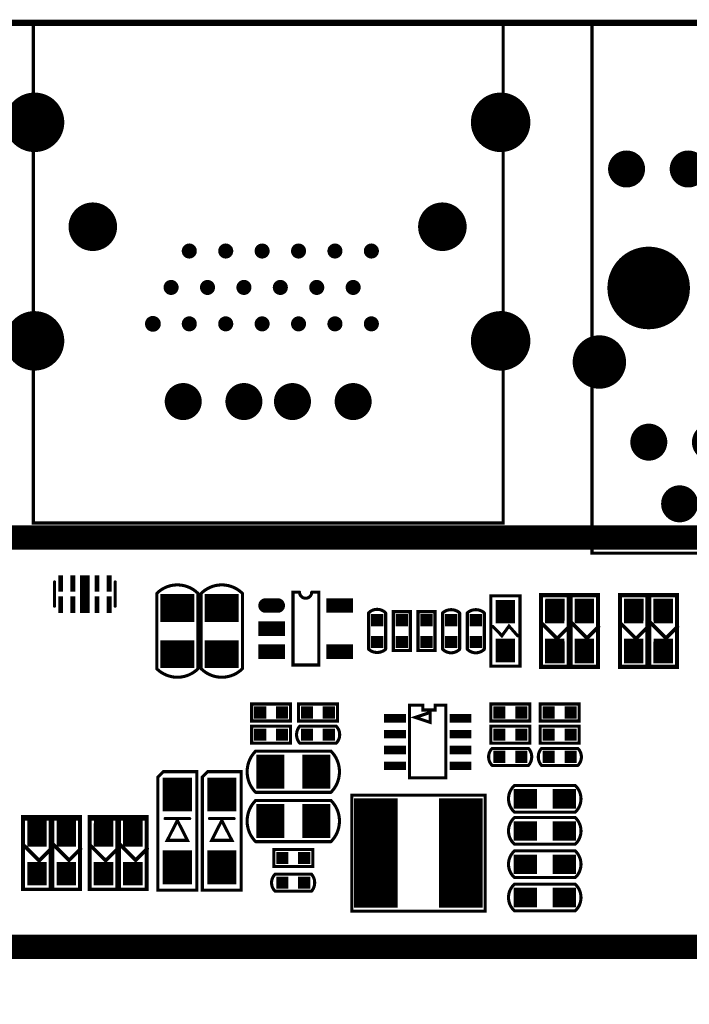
# Model space of a CAD drawing. Extents: x -1 to 179, y 0 to 119.
# Tile 21 of 23: x 117 to 145, y 77 to 118. Entities that reach past the tile are written whole.
import ezdxf

# ---------------------------------------------------------------- set-up
doc = ezdxf.new("R2010")
doc.units = 0
for name, color, linetype in [('2D_LINE_126', 183, 'CONTINUOUS'), ('BOARD_OUTLINE_00', 254, 'CONTINUOUS'), ('DRIL_NPLTE_THRU_01', 3, 'CONTINUOUS'), ('DRIL_NPLTE_THRU_02', 23, 'CONTINUOUS'), ('DRIL_NPLTE_THRU_03', 6, 'CONTINUOUS'), ('DRIL_NPLTE_THRU_04', 176, 'CONTINUOUS'), ('DRIL_PLTE_THRU_01', 3, 'CONTINUOUS'), ('DRIL_PLTE_THRU_02', 23, 'CONTINUOUS'), ('DRIL_PLTE_THRU_03', 6, 'CONTINUOUS'), ('DRIL_PLTE_THRU_04', 176, 'CONTINUOUS'), ('DRIL_SYMBOL', 254, 'CONTINUOUS'), ('PADS_BOT', 5, 'CONTINUOUS'), ('PADS_INNER', 96, 'CONTINUOUS'), ('PADS_TOP', 96, 'CONTINUOUS'), ('PART_TOP_2DLINE_00', 2, 'CONTINUOUS'), ('PART_TOP_2DLINE_01', 2, 'CONTINUOUS')]:
    doc.layers.add(name, color=color, linetype=linetype)

# ---------------------------------------------------------------- blocks, each defined once
blk = doc.blocks.new('BOARD_56')
at = {"layer": 'BOARD_OUTLINE_00', "const_width": 0.254}
blk.add_lwpolyline([(4, 0, -0.414213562), (7, -3), (7, -114.448986, -0.414213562), (4.008986, -117.44), (-168.0139, -117.44, -0.414213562), (-171, -114.4539), (-171, -3, -0.414213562), (-168, 0), (-121.8, 0), (-121.8, -2.149), (-117, -2.149), (-117, -0.000234), (-14.327606, -0.000234), (-14.327606, 0)], format="xyb", close=True, dxfattribs=at)
blk = doc.blocks.new('DRAWING_54')
at = {"layer": '2D_LINE_126', "const_width": 1}
blk.add_lwpolyline([(1.9558, 46.5328), (1.9558, 63.38951), (-140.8176, 63.3896), (-140.8176, 46.5328)], close=True, dxfattribs=at)
blk = doc.blocks.new('SMOOTH_0$127')
at = {"const_width": 0.0635}
blk.add_lwpolyline([(-0.03175, 0, 1), (0.03175, 0, 1)], format="xyb", close=True, dxfattribs=at)
blk = doc.blocks.new('PART_BODY_TOP_47')
at = {"layer": 'PART_TOP_2DLINE_01', "const_width": 0.127}
blk.add_lwpolyline([(-1.45, -0.55), (-1.45, 0.55), (1.45, 0.55), (1.45, -0.55)], close=True, dxfattribs=at)
at = {"layer": 'PART_TOP_2DLINE_01'}
for p in [(-1.45, 0.55), (1.45, 0.55), (-1.45, -0.55), (1.45, -0.55)]:
    blk.add_blockref('SMOOTH_0$127', p, dxfattribs=at)
blk = doc.blocks.new('DRIL_HOLE_0')
blk.add_lwpolyline([(0, 0, 1), (0, 0, 1)], format="xyb", close=True)
blk = doc.blocks.new('PAD_5')
blk.add_lwpolyline([(0, 0, 1), (0, 0, 1)], format="xyb", close=True)
blk = doc.blocks.new('PAD_7')
at = {"const_width": 0.8}
blk.add_lwpolyline([(-0.4825, 0), (0.4825, 0)], dxfattribs=at)
blk = doc.blocks.new('STK_TOP_149')
at = {"layer": 'DRIL_PLTE_THRU_01'}
blk.add_blockref('DRIL_HOLE_0', (0, 0), dxfattribs=at)
at = {"layer": 'DRIL_PLTE_THRU_02'}
blk.add_blockref('DRIL_HOLE_0', (0, 0), dxfattribs=at)
at = {"layer": 'DRIL_PLTE_THRU_03'}
blk.add_blockref('DRIL_HOLE_0', (0, 0), dxfattribs=at)
at = {"layer": 'DRIL_PLTE_THRU_04'}
blk.add_blockref('DRIL_HOLE_0', (0, 0), dxfattribs=at)
at = {"layer": 'PADS_BOT'}
blk.add_blockref('PAD_5', (0, 0), dxfattribs=at)
at = {"layer": 'PADS_INNER'}
blk.add_blockref('PAD_5', (0, 0), dxfattribs=at)
at = {"layer": 'PADS_TOP'}
blk.add_blockref('PAD_7', (0, 0), dxfattribs=at)
blk = doc.blocks.new('SYM_TOP_50')
for name, p in [('PART_BODY_TOP_47', (0, 0)), ('STK_TOP_149', (-0.8, 0)), ('STK_TOP_149', (0.8, 0))]:
    blk.add_blockref(name, p)
blk = doc.blocks.new('PART_TOP_78')
blk.add_blockref('SYM_TOP_50', (0, 0))
blk = doc.blocks.new('PART_BODY_TOP_33')
at = {"layer": 'PART_TOP_2DLINE_01', "const_width": 0.127}
blk.add_lwpolyline([(-1.5, -0.25, 1), (-1.5, 0.25), (-1.5, 0.547), (1.5, 0.547), (1.5, -0.521), (-1.5, -0.521)], format="xyb", close=True, dxfattribs=at)
at = {"layer": 'PART_TOP_2DLINE_01'}
for p in [(-1.5, 0.547), (1.5, 0.547), (-1.5, 0.25), (-1.5, -0.25), (-1.5, -0.521), (1.5, -0.521)]:
    blk.add_blockref('SMOOTH_0$127', p, dxfattribs=at)
blk = doc.blocks.new('PAD_22')
at = {"const_width": 0.3}
blk.add_lwpolyline([(-0.25, -0.15), (0.25, -0.15, 1), (0.25, 0.15), (-0.25, 0.15, 1)], format="xyb", close=True, dxfattribs=at)
blk = doc.blocks.new('STK_TOP_96')
at = {"layer": 'DRIL_PLTE_THRU_01'}
blk.add_blockref('DRIL_HOLE_0', (0, 0), dxfattribs=at)
at = {"layer": 'DRIL_PLTE_THRU_02'}
blk.add_blockref('DRIL_HOLE_0', (0, 0), dxfattribs=at)
at = {"layer": 'DRIL_PLTE_THRU_03'}
blk.add_blockref('DRIL_HOLE_0', (0, 0), dxfattribs=at)
at = {"layer": 'DRIL_PLTE_THRU_04'}
blk.add_blockref('DRIL_HOLE_0', (0, 0), dxfattribs=at)
at = {"layer": 'PADS_BOT'}
blk.add_blockref('PAD_5', (0, 0), dxfattribs=at)
at = {"layer": 'PADS_INNER'}
blk.add_blockref('PAD_5', (0, 0), dxfattribs=at)
at = {"layer": 'PADS_TOP', "rotation": 90}
blk.add_blockref('PAD_22', (0, 0), dxfattribs=at)
blk = doc.blocks.new('PAD_23')
at = {"const_width": 0.6}
blk.add_lwpolyline([(-0.55, 0), (0.55, 0)], dxfattribs=at)
blk = doc.blocks.new('STK_TOP_95')
at = {"layer": 'DRIL_PLTE_THRU_01'}
blk.add_blockref('DRIL_HOLE_0', (0, 0), dxfattribs=at)
at = {"layer": 'DRIL_PLTE_THRU_02'}
blk.add_blockref('DRIL_HOLE_0', (0, 0), dxfattribs=at)
at = {"layer": 'DRIL_PLTE_THRU_03'}
blk.add_blockref('DRIL_HOLE_0', (0, 0), dxfattribs=at)
at = {"layer": 'DRIL_PLTE_THRU_04'}
blk.add_blockref('DRIL_HOLE_0', (0, 0), dxfattribs=at)
at = {"layer": 'PADS_BOT'}
blk.add_blockref('PAD_5', (0, 0), dxfattribs=at)
at = {"layer": 'PADS_INNER'}
blk.add_blockref('PAD_5', (0, 0), dxfattribs=at)
at = {"layer": 'PADS_TOP', "rotation": 90}
blk.add_blockref('PAD_23', (0, 0), dxfattribs=at)
blk = doc.blocks.new('SYM_TOP_36')
for name, p in [('STK_TOP_95', (-0.95, 1.39999)), ('STK_TOP_95', (0.95, 1.39999)), ('PART_BODY_TOP_33', (0, 0)), ('STK_TOP_95', (-0.000002, -1.4)), ('STK_TOP_95', (0.95, -1.4)), ('STK_TOP_96', (-0.95, -1.4))]:
    blk.add_blockref(name, p)
blk = doc.blocks.new('PART_TOP_102')
blk.add_blockref('SYM_TOP_36', (0, 0))
blk = doc.blocks.new('PART_BODY_TOP_2')
at = {"layer": 'PART_TOP_2DLINE_01', "const_width": 0.127}
blk.add_lwpolyline([(1.55, -0.85, 0.414214), (1.55, 0.85), (-1.55, 0.85, 0.414214), (-1.55, -0.85)], format="xyb", close=True, dxfattribs=at)
at = {"layer": 'PART_TOP_2DLINE_01'}
for p in [(-1.55, 0.85), (1.55, 0.85), (-1.55, -0.85), (1.55, -0.85)]:
    blk.add_blockref('SMOOTH_0$127', p, dxfattribs=at)
blk = doc.blocks.new('PAD_24')
at = {"const_width": 1.15}
blk.add_lwpolyline([(-0.7, 0), (0.7, 0)], dxfattribs=at)
blk = doc.blocks.new('STK_TOP_9')
at = {"layer": 'DRIL_PLTE_THRU_01'}
blk.add_blockref('DRIL_HOLE_0', (0, 0), dxfattribs=at)
at = {"layer": 'DRIL_PLTE_THRU_02'}
blk.add_blockref('DRIL_HOLE_0', (0, 0), dxfattribs=at)
at = {"layer": 'DRIL_PLTE_THRU_03'}
blk.add_blockref('DRIL_HOLE_0', (0, 0), dxfattribs=at)
at = {"layer": 'DRIL_PLTE_THRU_04'}
blk.add_blockref('DRIL_HOLE_0', (0, 0), dxfattribs=at)
at = {"layer": 'PADS_BOT'}
blk.add_blockref('PAD_5', (0, 0), dxfattribs=at)
at = {"layer": 'PADS_INNER'}
blk.add_blockref('PAD_5', (0, 0), dxfattribs=at)
at = {"layer": 'PADS_TOP', "rotation": 90}
blk.add_blockref('PAD_24', (0, 0), dxfattribs=at)
blk = doc.blocks.new('SYM_TOP_5')
for name, p in [('STK_TOP_9', (-0.95, 0)), ('STK_TOP_9', (0.95, 0)), ('PART_BODY_TOP_2', (0, 0))]:
    blk.add_blockref(name, p)
blk = doc.blocks.new('PART_TOP_103')
blk.add_blockref('SYM_TOP_5', (0, 0))
blk = doc.blocks.new('PART_BODY_TOP_4')
at = {"layer": 'PART_TOP_2DLINE_00', "const_width": 0.127}
for points in [[(-2.4384, 0.8001), (2.2225, 0.8001), (2.4384, 0.5842), (2.4384, -0.8001), (-2.4384, -0.8001)], [(0.43, 0), (-0.39, 0.41688), (-0.39, -0.41688)]]:
    blk.add_lwpolyline(points, close=True, dxfattribs=at)
blk.add_lwpolyline([(0.508, 0.508), (0.508, -0.508)], dxfattribs=at)
at = {"layer": 'PART_TOP_2DLINE_00'}
for p in [(-2.4384, 0.8001), (2.2225, 0.8001), (-0.39, 0.41688), (0.508, 0.508), (2.4384, 0.5842), (0.43, 0), (-0.39, -0.41688), (-2.4384, -0.8001), (0.508, -0.508), (2.4384, -0.8001)]:
    blk.add_blockref('SMOOTH_0$127', p, dxfattribs=at)
blk = doc.blocks.new('PAD_25')
at = {"const_width": 1.2}
blk.add_lwpolyline([(-0.6985, 0), (0.6985, 0)], dxfattribs=at)
blk = doc.blocks.new('STK_TOP_13')
at = {"layer": 'DRIL_NPLTE_THRU_01'}
blk.add_blockref('DRIL_HOLE_0', (0, 0), dxfattribs=at)
at = {"layer": 'DRIL_NPLTE_THRU_02'}
blk.add_blockref('DRIL_HOLE_0', (0, 0), dxfattribs=at)
at = {"layer": 'DRIL_NPLTE_THRU_03'}
blk.add_blockref('DRIL_HOLE_0', (0, 0), dxfattribs=at)
at = {"layer": 'DRIL_NPLTE_THRU_04'}
blk.add_blockref('DRIL_HOLE_0', (0, 0), dxfattribs=at)
at = {"layer": 'PADS_BOT'}
blk.add_blockref('PAD_5', (0, 0), dxfattribs=at)
at = {"layer": 'PADS_INNER'}
blk.add_blockref('PAD_5', (0, 0), dxfattribs=at)
at = {"layer": 'PADS_TOP'}
blk.add_blockref('PAD_25', (0, 0), dxfattribs=at)
blk = doc.blocks.new('SYM_TOP_7')
for name, p in [('PART_BODY_TOP_4', (0, 0)), ('STK_TOP_13', (-1.4986, 0)), ('STK_TOP_13', (1.4986, 0))]:
    blk.add_blockref(name, p)
blk = doc.blocks.new('PART_TOP_108')
blk.add_blockref('SYM_TOP_7', (0, 0))
blk = doc.blocks.new('PART_TOP_226')
blk.add_blockref('SYM_TOP_50', (0, 0))
blk = doc.blocks.new('PART_TOP_227')
blk.add_blockref('SYM_TOP_50', (0, 0))
blk = doc.blocks.new('SMOOTH_0$15011')
at = {"const_width": 0.0751}
blk.add_lwpolyline([(-0.038, 0, 1), (0.038, 0, 1)], format="xyb", close=True, dxfattribs=at)
blk = doc.blocks.new('PART_BODY_TOP_15')
at = {"layer": 'PART_TOP_2DLINE_01', "const_width": 0.127}
blk.add_lwpolyline([(-1.494, -1.196), (-1.494, 1.192), (1.503, 1.192), (1.503, -1.196)], close=True, dxfattribs=at)
at = {"layer": 'PART_TOP_2DLINE_01'}
for points, const_width in [([(0.29, 1.114), (-0.311, 0.512), (0.315, -0.114), (-0.292, -0.721), (0.18, -1.193)], 0.15), ([(-1.494, -0.002), (1.503, -0.002)], 0.127)]:
    blk.add_lwpolyline(points, dxfattribs=dict(at, const_width=const_width))
for name, p in [('SMOOTH_0$127', (-1.494, 1.192)), ('SMOOTH_0$127', (1.503, 1.192)), ('SMOOTH_0$15011', (0.29, 1.114)), ('SMOOTH_0$15011', (-0.311, 0.512)), ('SMOOTH_0$127', (-1.494, -0.002)), ('SMOOTH_0$127', (1.503, -0.002)), ('SMOOTH_0$15011', (0.315, -0.114)), ('SMOOTH_0$15011', (-0.292, -0.721)), ('SMOOTH_0$127', (-1.494, -1.196)), ('SMOOTH_0$15011', (0.18, -1.193)), ('SMOOTH_0$127', (1.503, -1.196))]:
    blk.add_blockref(name, p, dxfattribs=at)
blk = doc.blocks.new('PAD_8')
at = {"const_width": 0.8}
blk.add_lwpolyline([(-0.45, 0), (0.45, 0)], dxfattribs=at)
blk = doc.blocks.new('STK_TOP_25')
at = {"layer": 'DRIL_PLTE_THRU_01'}
blk.add_blockref('DRIL_HOLE_0', (0, 0), dxfattribs=at)
at = {"layer": 'DRIL_PLTE_THRU_02'}
blk.add_blockref('DRIL_HOLE_0', (0, 0), dxfattribs=at)
at = {"layer": 'DRIL_PLTE_THRU_03'}
blk.add_blockref('DRIL_HOLE_0', (0, 0), dxfattribs=at)
at = {"layer": 'DRIL_PLTE_THRU_04'}
blk.add_blockref('DRIL_HOLE_0', (0, 0), dxfattribs=at)
at = {"layer": 'PADS_BOT'}
blk.add_blockref('PAD_5', (0, 0), dxfattribs=at)
at = {"layer": 'PADS_INNER'}
blk.add_blockref('PAD_5', (0, 0), dxfattribs=at)
at = {"layer": 'PADS_TOP'}
blk.add_blockref('PAD_8', (0, 0), dxfattribs=at)
blk = doc.blocks.new('SYM_TOP_18')
for name, p in [('PART_BODY_TOP_15', (0, 0)), ('STK_TOP_25', (-0.87492, 0.605056)), ('STK_TOP_25', (0.879966, 0.602008)), ('STK_TOP_25', (-0.88, -0.605)), ('STK_TOP_25', (0.880982, -0.605))]:
    blk.add_blockref(name, p)
blk = doc.blocks.new('PART_TOP_230')
blk.add_blockref('SYM_TOP_18', (0, 0))
blk = doc.blocks.new('PART_TOP_232')
blk.add_blockref('SYM_TOP_7', (0, 0))
blk = doc.blocks.new('PART_TOP_233')
blk.add_blockref('SYM_TOP_18', (0, 0))
blk = doc.blocks.new('PART_TOP_234')
blk.add_blockref('SYM_TOP_50', (0, 0))
blk = doc.blocks.new('PART_BODY_TOP_48')
at = {"layer": 'PART_TOP_2DLINE_01', "const_width": 0.127}
blk.add_lwpolyline([(4.925, 8.2), (4.925, -12.4), (-14.425, -12.4), (-14.425, 8.2)], close=True, dxfattribs=at)
at = {"layer": 'PART_TOP_2DLINE_01'}
for p in [(-14.425, 8.2), (4.925, 8.2), (-14.425, -12.4), (4.925, -12.4)]:
    blk.add_blockref('SMOOTH_0$127', p, dxfattribs=at)
blk = doc.blocks.new('DRIL_SYMBOL_0$4')
at = {"layer": 'DRIL_SYMBOL', "const_width": 0.0508}
for points in [[(-0.254, 0), (0.254, 0)], [(0, -0.254), (0, 0.254)]]:
    blk.add_lwpolyline(points, dxfattribs=at)
blk = doc.blocks.new('DRIL_HOLE_0$4')
at = {"const_width": 0.2}
blk.add_lwpolyline([(-0.1, 0, 1), (0.1, 0, 1)], format="xyb", close=True, dxfattribs=at)
blk.add_blockref('DRIL_SYMBOL_0$4', (0, 0))
blk = doc.blocks.new('PAD_0')
at = {"const_width": 0.31}
blk.add_lwpolyline([(0, -0.155, 1), (0, 0.155, 1)], format="xyb", close=True, dxfattribs=at)
blk = doc.blocks.new('PAD_1')
at = {"const_width": 0.325}
blk.add_lwpolyline([(0, -0.1625, 1), (0, 0.1625, 1)], format="xyb", close=True, dxfattribs=at)
blk = doc.blocks.new('STK_TOP_560')
at = {"layer": 'DRIL_PLTE_THRU_01'}
blk.add_blockref('DRIL_HOLE_0$4', (0, 0), dxfattribs=at)
at = {"layer": 'DRIL_PLTE_THRU_02'}
blk.add_blockref('DRIL_HOLE_0$4', (0, 0), dxfattribs=at)
at = {"layer": 'DRIL_PLTE_THRU_03'}
blk.add_blockref('DRIL_HOLE_0$4', (0, 0), dxfattribs=at)
at = {"layer": 'DRIL_PLTE_THRU_04'}
blk.add_blockref('DRIL_HOLE_0$4', (0, 0), dxfattribs=at)
at = {"layer": 'PADS_BOT'}
blk.add_blockref('PAD_0', (0, 0), dxfattribs=at)
at = {"layer": 'PADS_INNER'}
blk.add_blockref('PAD_0', (0, 0), dxfattribs=at)
at = {"layer": 'PADS_TOP'}
blk.add_blockref('PAD_1', (0, 0), dxfattribs=at)
blk = doc.blocks.new('STK_TOP_153')
at = {"layer": 'DRIL_PLTE_THRU_01'}
blk.add_blockref('DRIL_HOLE_0$4', (0, 0), dxfattribs=at)
at = {"layer": 'DRIL_PLTE_THRU_02'}
blk.add_blockref('DRIL_HOLE_0$4', (0, 0), dxfattribs=at)
at = {"layer": 'DRIL_PLTE_THRU_03'}
blk.add_blockref('DRIL_HOLE_0$4', (0, 0), dxfattribs=at)
at = {"layer": 'DRIL_PLTE_THRU_04'}
blk.add_blockref('DRIL_HOLE_0$4', (0, 0), dxfattribs=at)
at = {"layer": 'PADS_BOT'}
blk.add_blockref('PAD_0', (0, 0), dxfattribs=at)
at = {"layer": 'PADS_INNER'}
blk.add_blockref('PAD_0', (0, 0), dxfattribs=at)
at = {"layer": 'PADS_TOP'}
blk.add_blockref('PAD_0', (0, 0), dxfattribs=at)
blk = doc.blocks.new('DRIL_SYMBOL_1$6')
at = {"layer": 'DRIL_SYMBOL', "const_width": 0.0508}
for points in [[(-0.254, 0), (0.254, 0)], [(0, -0.254), (0, 0.254)]]:
    blk.add_lwpolyline(points, dxfattribs=at)
blk = doc.blocks.new('DRIL_HOLE_1$6')
at = {"const_width": 0.8}
blk.add_lwpolyline([(-0.4, 0, 1), (0.4, 0, 1)], format="xyb", close=True, dxfattribs=at)
blk.add_blockref('DRIL_SYMBOL_1$6', (0, 0))
blk = doc.blocks.new('PAD_2')
at = {"const_width": 1.225}
blk.add_lwpolyline([(0, -0.6125, 1), (0, 0.6125, 1)], format="xyb", close=True, dxfattribs=at)
blk = doc.blocks.new('STK_TOP_964')
at = {"layer": 'DRIL_PLTE_THRU_01'}
blk.add_blockref('DRIL_HOLE_1$6', (0, 0), dxfattribs=at)
at = {"layer": 'DRIL_PLTE_THRU_02'}
blk.add_blockref('DRIL_HOLE_1$6', (0, 0), dxfattribs=at)
at = {"layer": 'DRIL_PLTE_THRU_03'}
blk.add_blockref('DRIL_HOLE_1$6', (0, 0), dxfattribs=at)
at = {"layer": 'DRIL_PLTE_THRU_04'}
blk.add_blockref('DRIL_HOLE_1$6', (0, 0), dxfattribs=at)
at = {"layer": 'PADS_BOT'}
blk.add_blockref('PAD_2', (0, 0), dxfattribs=at)
at = {"layer": 'PADS_INNER'}
blk.add_blockref('PAD_2', (0, 0), dxfattribs=at)
at = {"layer": 'PADS_TOP'}
blk.add_blockref('PAD_2', (0, 0), dxfattribs=at)
blk = doc.blocks.new('DRIL_SYMBOL_2')
at = {"layer": 'DRIL_SYMBOL', "const_width": 0.0508}
for points in [[(-0.254, 0), (0.254, 0)], [(0, -0.254), (0, 0.254)]]:
    blk.add_lwpolyline(points, dxfattribs=at)
blk = doc.blocks.new('DRIL_HOLE_2')
at = {"const_width": 1}
blk.add_lwpolyline([(-0.5, 0, 1), (0.5, 0, 1)], format="xyb", close=True, dxfattribs=at)
blk.add_blockref('DRIL_SYMBOL_2', (0, 0))
blk = doc.blocks.new('PAD_3')
at = {"const_width": 1}
blk.add_lwpolyline([(0, -0.5, 1), (0, 0.5, 1)], format="xyb", close=True, dxfattribs=at)
blk = doc.blocks.new('STK_TOP_154')
at = {"layer": 'DRIL_PLTE_THRU_01'}
blk.add_blockref('DRIL_HOLE_2', (0, 0), dxfattribs=at)
at = {"layer": 'DRIL_PLTE_THRU_02'}
blk.add_blockref('DRIL_HOLE_2', (0, 0), dxfattribs=at)
at = {"layer": 'DRIL_PLTE_THRU_03'}
blk.add_blockref('DRIL_HOLE_2', (0, 0), dxfattribs=at)
at = {"layer": 'DRIL_PLTE_THRU_04'}
blk.add_blockref('DRIL_HOLE_2', (0, 0), dxfattribs=at)
at = {"layer": 'PADS_BOT'}
blk.add_blockref('PAD_3', (0, 0), dxfattribs=at)
at = {"layer": 'PADS_INNER'}
blk.add_blockref('PAD_3', (0, 0), dxfattribs=at)
at = {"layer": 'PADS_TOP'}
blk.add_blockref('PAD_3', (0, 0), dxfattribs=at)
blk = doc.blocks.new('DRIL_SYMBOL_0$889')
at = {"layer": 'DRIL_SYMBOL', "const_width": 0.0508}
for points in [[(-0.254, 0), (0.254, 0)], [(0, -0.254), (0, 0.254)]]:
    blk.add_lwpolyline(points, dxfattribs=at)
blk = doc.blocks.new('DRIL_HOLE_0$889')
at = {"const_width": 0.4445}
blk.add_lwpolyline([(-0.22225, 0, 1), (0.22225, 0, 1)], format="xyb", close=True, dxfattribs=at)
blk.add_blockref('DRIL_SYMBOL_0$889', (0, 0))
blk = doc.blocks.new('PAD_4')
at = {"const_width": 0.762}
blk.add_lwpolyline([(0, -0.381, 1), (0, 0.381, 1)], format="xyb", close=True, dxfattribs=at)
blk = doc.blocks.new('STK_TOP_156')
at = {"layer": 'DRIL_PLTE_THRU_01'}
blk.add_blockref('DRIL_HOLE_0$889', (0, 0), dxfattribs=at)
at = {"layer": 'DRIL_PLTE_THRU_02'}
blk.add_blockref('DRIL_HOLE_0$889', (0, 0), dxfattribs=at)
at = {"layer": 'DRIL_PLTE_THRU_03'}
blk.add_blockref('DRIL_HOLE_0$889', (0, 0), dxfattribs=at)
at = {"layer": 'DRIL_PLTE_THRU_04'}
blk.add_blockref('DRIL_HOLE_0$889', (0, 0), dxfattribs=at)
at = {"layer": 'PADS_BOT'}
blk.add_blockref('PAD_4', (0, 0), dxfattribs=at)
at = {"layer": 'PADS_INNER'}
blk.add_blockref('PAD_4', (0, 0), dxfattribs=at)
at = {"layer": 'PADS_TOP'}
blk.add_blockref('PAD_4', (0, 0), dxfattribs=at)
blk = doc.blocks.new('SYM_TOP_51')
for name, p in [('PART_BODY_TOP_48', (0, 0)), ('STK_TOP_156', (-8.25, 3.2)), ('STK_TOP_156', (-5.75, 3.2)), ('STK_TOP_156', (-3.75, 3.2)), ('STK_TOP_156', (-1.25, 3.2)), ('STK_TOP_964', (-14.325, 0.7)), ('STK_TOP_964', (4.875, 0.7)), ('STK_TOP_153', (-9, 0)), ('STK_TOP_153', (-7.5, 0)), ('STK_TOP_153', (-6, 0)), ('STK_TOP_153', (-4.5, 0)), ('STK_TOP_153', (-3, 0)), ('STK_TOP_153', (-1.5, 0)), ('STK_TOP_560', (0, 0)), ('STK_TOP_153', (-8.25, -1.5)), ('STK_TOP_153', (-6.75, -1.5)), ('STK_TOP_153', (-5.25, -1.5)), ('STK_TOP_153', (-3.75, -1.5)), ('STK_TOP_153', (-2.25, -1.5)), ('STK_TOP_153', (-0.75, -1.5)), ('STK_TOP_153', (-9, -3)), ('STK_TOP_153', (-7.5, -3)), ('STK_TOP_153', (-6, -3)), ('STK_TOP_153', (-4.5, -3)), ('STK_TOP_153', (-3, -3)), ('STK_TOP_153', (-1.5, -3)), ('STK_TOP_154', (-11.925, -4)), ('STK_TOP_154', (2.475, -4)), ('STK_TOP_964', (-14.325, -8.3)), ('STK_TOP_964', (4.875, -8.3))]:
    blk.add_blockref(name, p)
blk = doc.blocks.new('PART_TOP_269')
blk.add_blockref('SYM_TOP_51', (0, 0))
blk = doc.blocks.new('PART_BODY_TOP_1')
at = {"layer": 'PART_TOP_2DLINE_00', "const_width": 0.127}
blk.add_lwpolyline([(0.75, -0.35, 0.414214), (0.75, 0.35), (-0.75, 0.35, 0.373387), (-0.75, -0.35)], format="xyb", close=True, dxfattribs=at)
at = {"layer": 'PART_TOP_2DLINE_00'}
for p in [(-0.75, 0.35), (0.75, 0.35), (-0.75, -0.35), (0.75, -0.35)]:
    blk.add_blockref('SMOOTH_0$127', p, dxfattribs=at)
blk = doc.blocks.new('PAD_19')
at = {"const_width": 0.5}
blk.add_lwpolyline([(-0.25, 0), (0.25, 0)], dxfattribs=at)
blk = doc.blocks.new('STK_TOP_7')
at = {"layer": 'DRIL_PLTE_THRU_01'}
blk.add_blockref('DRIL_HOLE_0', (0, 0), dxfattribs=at)
at = {"layer": 'DRIL_PLTE_THRU_02'}
blk.add_blockref('DRIL_HOLE_0', (0, 0), dxfattribs=at)
at = {"layer": 'DRIL_PLTE_THRU_03'}
blk.add_blockref('DRIL_HOLE_0', (0, 0), dxfattribs=at)
at = {"layer": 'DRIL_PLTE_THRU_04'}
blk.add_blockref('DRIL_HOLE_0', (0, 0), dxfattribs=at)
at = {"layer": 'PADS_BOT'}
blk.add_blockref('PAD_5', (0, 0), dxfattribs=at)
at = {"layer": 'PADS_INNER'}
blk.add_blockref('PAD_5', (0, 0), dxfattribs=at)
at = {"layer": 'PADS_TOP'}
blk.add_blockref('PAD_19', (0, 0), dxfattribs=at)
blk = doc.blocks.new('STK_TOP_8')
at = {"layer": 'DRIL_PLTE_THRU_01'}
blk.add_blockref('DRIL_HOLE_0', (0, 0), dxfattribs=at)
at = {"layer": 'DRIL_PLTE_THRU_02'}
blk.add_blockref('DRIL_HOLE_0', (0, 0), dxfattribs=at)
at = {"layer": 'DRIL_PLTE_THRU_03'}
blk.add_blockref('DRIL_HOLE_0', (0, 0), dxfattribs=at)
at = {"layer": 'DRIL_PLTE_THRU_04'}
blk.add_blockref('DRIL_HOLE_0', (0, 0), dxfattribs=at)
at = {"layer": 'PADS_BOT'}
blk.add_blockref('PAD_5', (0, 0), dxfattribs=at)
at = {"layer": 'PADS_INNER'}
blk.add_blockref('PAD_5', (0, 0), dxfattribs=at)
at = {"layer": 'PADS_TOP'}
blk.add_blockref('PAD_19', (0, 0), dxfattribs=at)
blk = doc.blocks.new('SYM_TOP_4')
for name, p in [('PART_BODY_TOP_1', (0, 0)), ('STK_TOP_7', (-0.45, 0)), ('STK_TOP_8', (0.45, 0))]:
    blk.add_blockref(name, p)
blk = doc.blocks.new('PART_TOP_273')
blk.add_blockref('SYM_TOP_4', (0, 0))
blk = doc.blocks.new('PART_TOP_275')
blk.add_blockref('SYM_TOP_5', (0, 0))
blk = doc.blocks.new('PART_TOP_353')
blk.add_blockref('SYM_TOP_4', (0, 0))
blk = doc.blocks.new('PART_TOP_357')
blk.add_blockref('SYM_TOP_4', (0, 0))
blk = doc.blocks.new('PART_TOP_419')
blk.add_blockref('SYM_TOP_18', (0, 0))
blk = doc.blocks.new('PART_TOP_420')
blk.add_blockref('SYM_TOP_18', (0, 0))
blk = doc.blocks.new('PART_BODY_TOP_30')
at = {"layer": 'PART_TOP_2DLINE_01', "const_width": 0.127}
blk.add_lwpolyline([(-0.8, -0.35), (-0.8, 0.35), (0.8, 0.35), (0.8, -0.35)], close=True, dxfattribs=at)
at = {"layer": 'PART_TOP_2DLINE_01'}
for p in [(-0.8, 0.35), (0.8, 0.35), (-0.8, -0.35), (0.8, -0.35)]:
    blk.add_blockref('SMOOTH_0$127', p, dxfattribs=at)
blk = doc.blocks.new('SYM_TOP_33')
for name, p in [('PART_BODY_TOP_30', (0, 0)), ('STK_TOP_8', (-0.45, 0)), ('STK_TOP_8', (0.45, 0))]:
    blk.add_blockref(name, p)
blk = doc.blocks.new('PART_TOP_453')
blk.add_blockref('SYM_TOP_33', (0, 0))
blk = doc.blocks.new('PART_TOP_547')
blk.add_blockref('SYM_TOP_33', (0, 0))
blk = doc.blocks.new('PART_BODY_TOP_37')
at = {"layer": 'PART_TOP_2DLINE_01', "const_width": 0.127}
for points in [[(-1.25, 0.5), (-1.25, -0.5)], [(1.25, 0.5), (1.25, -0.5)]]:
    blk.add_lwpolyline(points, dxfattribs=at)
at = {"layer": 'PART_TOP_2DLINE_01'}
for p in [(-1.25, 0.5), (1.25, 0.5), (-1.25, -0.5), (1.25, -0.5)]:
    blk.add_blockref('SMOOTH_0$127', p, dxfattribs=at)
blk = doc.blocks.new('PAD_20')
at = {"const_width": 0.2}
blk.add_lwpolyline([(-0.337, 0), (0.337, 0)], dxfattribs=at)
blk = doc.blocks.new('STK_TOP_107')
at = {"layer": 'DRIL_PLTE_THRU_01'}
blk.add_blockref('DRIL_HOLE_0', (0, 0), dxfattribs=at)
at = {"layer": 'DRIL_PLTE_THRU_02'}
blk.add_blockref('DRIL_HOLE_0', (0, 0), dxfattribs=at)
at = {"layer": 'DRIL_PLTE_THRU_03'}
blk.add_blockref('DRIL_HOLE_0', (0, 0), dxfattribs=at)
at = {"layer": 'DRIL_PLTE_THRU_04'}
blk.add_blockref('DRIL_HOLE_0', (0, 0), dxfattribs=at)
at = {"layer": 'PADS_BOT'}
blk.add_blockref('PAD_5', (0, 0), dxfattribs=at)
at = {"layer": 'PADS_INNER'}
blk.add_blockref('PAD_5', (0, 0), dxfattribs=at)
at = {"layer": 'PADS_TOP', "rotation": 90}
blk.add_blockref('PAD_20', (0, 0), dxfattribs=at)
blk = doc.blocks.new('PAD_21')
at = {"const_width": 0.4}
blk.add_lwpolyline([(-0.387, 0), (0.387, 0)], dxfattribs=at)
blk = doc.blocks.new('STK_TOP_108')
at = {"layer": 'DRIL_PLTE_THRU_01'}
blk.add_blockref('DRIL_HOLE_0', (0, 0), dxfattribs=at)
at = {"layer": 'DRIL_PLTE_THRU_02'}
blk.add_blockref('DRIL_HOLE_0', (0, 0), dxfattribs=at)
at = {"layer": 'DRIL_PLTE_THRU_03'}
blk.add_blockref('DRIL_HOLE_0', (0, 0), dxfattribs=at)
at = {"layer": 'DRIL_PLTE_THRU_04'}
blk.add_blockref('DRIL_HOLE_0', (0, 0), dxfattribs=at)
at = {"layer": 'PADS_BOT'}
blk.add_blockref('PAD_5', (0, 0), dxfattribs=at)
at = {"layer": 'PADS_INNER'}
blk.add_blockref('PAD_5', (0, 0), dxfattribs=at)
at = {"layer": 'PADS_TOP', "rotation": 90}
blk.add_blockref('PAD_21', (0, 0), dxfattribs=at)
blk = doc.blocks.new('SYM_TOP_40')
for name, p in [('STK_TOP_107', (-1, 0.437)), ('STK_TOP_107', (-0.5, 0.437)), ('STK_TOP_108', (0, 0.388)), ('STK_TOP_107', (0.5, 0.437)), ('STK_TOP_107', (1, 0.437)), ('PART_BODY_TOP_37', (0, 0)), ('STK_TOP_108', (0, -0.387)), ('STK_TOP_107', (-1, -0.437)), ('STK_TOP_107', (-0.5, -0.437)), ('STK_TOP_107', (0.5, -0.437)), ('STK_TOP_107', (1, -0.437))]:
    blk.add_blockref(name, p)
blk = doc.blocks.new('PART_TOP_573')
blk.add_blockref('SYM_TOP_40', (0, 0))
blk = doc.blocks.new('PART_BODY_TOP_23')
at = {"layer": 'PART_TOP_2DLINE_01', "const_width": 0.127}
blk.add_lwpolyline([(-0.9906, 2.3876), (4.4958, 2.3876), (4.4958, -2.3876), (-0.9906, -2.3876)], close=True, dxfattribs=at)
at = {"layer": 'PART_TOP_2DLINE_01'}
for p in [(-0.9906, 2.3876), (4.4958, 2.3876), (-0.9906, -2.3876), (4.4958, -2.3876)]:
    blk.add_blockref('SMOOTH_0$127', p, dxfattribs=at)
blk = doc.blocks.new('PAD_46')
at = {"const_width": 1.8}
blk.add_lwpolyline([(-2.25, 0), (2.25, 0)], dxfattribs=at)
blk = doc.blocks.new('STK_TOP_73')
at = {"layer": 'DRIL_PLTE_THRU_01'}
blk.add_blockref('DRIL_HOLE_0', (0, 0), dxfattribs=at)
at = {"layer": 'DRIL_PLTE_THRU_02'}
blk.add_blockref('DRIL_HOLE_0', (0, 0), dxfattribs=at)
at = {"layer": 'DRIL_PLTE_THRU_03'}
blk.add_blockref('DRIL_HOLE_0', (0, 0), dxfattribs=at)
at = {"layer": 'DRIL_PLTE_THRU_04'}
blk.add_blockref('DRIL_HOLE_0', (0, 0), dxfattribs=at)
at = {"layer": 'PADS_BOT'}
blk.add_blockref('PAD_5', (0, 0), dxfattribs=at)
at = {"layer": 'PADS_INNER'}
blk.add_blockref('PAD_5', (0, 0), dxfattribs=at)
at = {"layer": 'PADS_TOP', "rotation": 90}
blk.add_blockref('PAD_46', (0, 0), dxfattribs=at)
blk = doc.blocks.new('STK_TOP_72')
at = {"layer": 'DRIL_PLTE_THRU_01'}
blk.add_blockref('DRIL_HOLE_0', (0, 0), dxfattribs=at)
at = {"layer": 'DRIL_PLTE_THRU_02'}
blk.add_blockref('DRIL_HOLE_0', (0, 0), dxfattribs=at)
at = {"layer": 'DRIL_PLTE_THRU_03'}
blk.add_blockref('DRIL_HOLE_0', (0, 0), dxfattribs=at)
at = {"layer": 'DRIL_PLTE_THRU_04'}
blk.add_blockref('DRIL_HOLE_0', (0, 0), dxfattribs=at)
at = {"layer": 'PADS_BOT'}
blk.add_blockref('PAD_5', (0, 0), dxfattribs=at)
at = {"layer": 'PADS_INNER'}
blk.add_blockref('PAD_5', (0, 0), dxfattribs=at)
at = {"layer": 'PADS_TOP', "rotation": 90}
blk.add_blockref('PAD_46', (0, 0), dxfattribs=at)
blk = doc.blocks.new('SYM_TOP_26')
for name, p in [('STK_TOP_73', (0, 0)), ('STK_TOP_72', (3.50012, 0)), ('PART_BODY_TOP_23', (0, 0))]:
    blk.add_blockref(name, p)
blk = doc.blocks.new('PART_TOP_628')
blk.add_blockref('SYM_TOP_26', (0, 0))
blk = doc.blocks.new('PART_TOP_639')
blk.add_blockref('SYM_TOP_5', (0, 0))
blk = doc.blocks.new('PART_TOP_640')
blk.add_blockref('SYM_TOP_4', (0, 0))
blk = doc.blocks.new('PART_TOP_776')
blk.add_blockref('SYM_TOP_4', (0, 0))
blk = doc.blocks.new('PART_BODY_TOP_45')
at = {"layer": 'PART_TOP_2DLINE_01', "const_width": 0.127}
blk.add_lwpolyline([(1.25, -0.55, 0.432739), (1.25, 0.55), (-1.25, 0.55, 0.450467), (-1.25, -0.55)], format="xyb", close=True, dxfattribs=at)
at = {"layer": 'PART_TOP_2DLINE_01'}
for p in [(-1.25, 0.55), (1.25, 0.55), (-1.25, -0.55), (1.25, -0.55)]:
    blk.add_blockref('SMOOTH_0$127', p, dxfattribs=at)
blk = doc.blocks.new('PAD_65')
at = {"const_width": 0.8}
blk.add_lwpolyline([(-0.48, 0), (0.48, 0)], dxfattribs=at)
blk = doc.blocks.new('STK_TOP_147')
at = {"layer": 'DRIL_PLTE_THRU_01'}
blk.add_blockref('DRIL_HOLE_0', (0, 0), dxfattribs=at)
at = {"layer": 'DRIL_PLTE_THRU_02'}
blk.add_blockref('DRIL_HOLE_0', (0, 0), dxfattribs=at)
at = {"layer": 'DRIL_PLTE_THRU_03'}
blk.add_blockref('DRIL_HOLE_0', (0, 0), dxfattribs=at)
at = {"layer": 'DRIL_PLTE_THRU_04'}
blk.add_blockref('DRIL_HOLE_0', (0, 0), dxfattribs=at)
at = {"layer": 'PADS_BOT'}
blk.add_blockref('PAD_5', (0, 0), dxfattribs=at)
at = {"layer": 'PADS_INNER'}
blk.add_blockref('PAD_5', (0, 0), dxfattribs=at)
at = {"layer": 'PADS_TOP'}
blk.add_blockref('PAD_65', (0, 0), dxfattribs=at)
blk = doc.blocks.new('SYM_TOP_48')
for name, p in [('PART_BODY_TOP_45', (0, 0)), ('STK_TOP_147', (-0.8, 0)), ('STK_TOP_147', (0.8, 0))]:
    blk.add_blockref(name, p)
blk = doc.blocks.new('PART_TOP_777')
blk.add_blockref('SYM_TOP_48', (0, 0))
blk = doc.blocks.new('PART_TOP_781')
blk.add_blockref('SYM_TOP_4', (0, 0))
blk = doc.blocks.new('PART_TOP_783')
blk.add_blockref('SYM_TOP_4', (0, 0))
blk = doc.blocks.new('PART_TOP_784')
blk.add_blockref('SYM_TOP_48', (0, 0))
blk = doc.blocks.new('PART_BODY_TOP_158')
at = {"layer": 'PART_TOP_2DLINE_01', "const_width": 0.127}
blk.add_lwpolyline([(-8.05, 10.92), (8.05, 10.92), (8.05, -10.92), (-8.05, -10.92)], close=True, dxfattribs=at)
at = {"layer": 'PART_TOP_2DLINE_01'}
for p in [(-8.05, 10.92), (8.05, 10.92), (-8.05, -10.92), (8.05, -10.92)]:
    blk.add_blockref('SMOOTH_0$127', p, dxfattribs=at)
blk = doc.blocks.new('DRIL_SYMBOL_0$9000006667')
at = {"layer": 'DRIL_SYMBOL', "const_width": 0.0508}
for points in [[(-0.254, 0), (0.254, 0)], [(0, -0.254), (0, 0.254)]]:
    blk.add_lwpolyline(points, dxfattribs=at)
blk = doc.blocks.new('DRIL_HOLE_0$9000006667')
at = {"const_width": 0.45}
blk.add_lwpolyline([(-0.225, 0, 1), (0.225, 0, 1)], format="xyb", close=True, dxfattribs=at)
blk.add_blockref('DRIL_SYMBOL_0$9000006667', (0, 0))
blk = doc.blocks.new('PAD_10')
at = {"const_width": 1.524}
blk.add_lwpolyline([(-0.762, 0), (0.762, 0)], dxfattribs=at)
blk = doc.blocks.new('STK_TOP_1065')
at = {"layer": 'DRIL_PLTE_THRU_01'}
blk.add_blockref('DRIL_HOLE_0$9000006667', (0, 0), dxfattribs=at)
at = {"layer": 'DRIL_PLTE_THRU_02'}
blk.add_blockref('DRIL_HOLE_0$9000006667', (0, 0), dxfattribs=at)
at = {"layer": 'DRIL_PLTE_THRU_03'}
blk.add_blockref('DRIL_HOLE_0$9000006667', (0, 0), dxfattribs=at)
at = {"layer": 'DRIL_PLTE_THRU_04'}
blk.add_blockref('DRIL_HOLE_0$9000006667', (0, 0), dxfattribs=at)
at = {"layer": 'PADS_BOT'}
blk.add_blockref('PAD_10', (0, 0), dxfattribs=at)
at = {"layer": 'PADS_INNER'}
blk.add_blockref('PAD_10', (0, 0), dxfattribs=at)
at = {"layer": 'PADS_TOP'}
blk.add_blockref('PAD_10', (0, 0), dxfattribs=at)
blk = doc.blocks.new('STK_TOP_1064')
at = {"layer": 'DRIL_PLTE_THRU_01'}
blk.add_blockref('DRIL_HOLE_0$9000006667', (0, 0), dxfattribs=at)
at = {"layer": 'DRIL_PLTE_THRU_02'}
blk.add_blockref('DRIL_HOLE_0$9000006667', (0, 0), dxfattribs=at)
at = {"layer": 'DRIL_PLTE_THRU_03'}
blk.add_blockref('DRIL_HOLE_0$9000006667', (0, 0), dxfattribs=at)
at = {"layer": 'DRIL_PLTE_THRU_04'}
blk.add_blockref('DRIL_HOLE_0$9000006667', (0, 0), dxfattribs=at)
at = {"layer": 'PADS_BOT'}
blk.add_blockref('PAD_4', (0, 0), dxfattribs=at)
at = {"layer": 'PADS_INNER'}
blk.add_blockref('PAD_4', (0, 0), dxfattribs=at)
at = {"layer": 'PADS_TOP'}
blk.add_blockref('PAD_4', (0, 0), dxfattribs=at)
blk = doc.blocks.new('DRIL_SYMBOL_1$699996')
at = {"layer": 'DRIL_SYMBOL', "const_width": 0.0508}
for points in [[(-0.254, 0), (0.254, 0)], [(0, -0.254), (0, 0.254)]]:
    blk.add_lwpolyline(points, dxfattribs=at)
blk = doc.blocks.new('DRIL_HOLE_1$699996')
at = {"const_width": 0.85}
blk.add_lwpolyline([(-0.425, 0, 1), (0.425, 0, 1)], format="xyb", close=True, dxfattribs=at)
blk.add_blockref('DRIL_SYMBOL_1$699996', (0, 0))
blk = doc.blocks.new('PAD_32')
at = {"const_width": 1.1}
blk.add_lwpolyline([(0, -0.55, 1), (0, 0.55, 1)], format="xyb", close=True, dxfattribs=at)
blk = doc.blocks.new('STK_TOP_1066')
at = {"layer": 'DRIL_PLTE_THRU_01'}
blk.add_blockref('DRIL_HOLE_1$699996', (0, 0), dxfattribs=at)
at = {"layer": 'DRIL_PLTE_THRU_02'}
blk.add_blockref('DRIL_HOLE_1$699996', (0, 0), dxfattribs=at)
at = {"layer": 'DRIL_PLTE_THRU_03'}
blk.add_blockref('DRIL_HOLE_1$699996', (0, 0), dxfattribs=at)
at = {"layer": 'DRIL_PLTE_THRU_04'}
blk.add_blockref('DRIL_HOLE_1$699996', (0, 0), dxfattribs=at)
at = {"layer": 'PADS_BOT'}
blk.add_blockref('PAD_32', (0, 0), dxfattribs=at)
at = {"layer": 'PADS_INNER'}
blk.add_blockref('PAD_32', (0, 0), dxfattribs=at)
at = {"layer": 'PADS_TOP'}
blk.add_blockref('PAD_32', (0, 0), dxfattribs=at)
blk = doc.blocks.new('DRIL_SYMBOL_3$3999926667')
at = {"layer": 'DRIL_SYMBOL', "const_width": 0.0508}
for points in [[(-0.254, 0), (0.254, 0)], [(0, -0.254), (0, 0.254)]]:
    blk.add_lwpolyline(points, dxfattribs=at)
blk = doc.blocks.new('DRIL_HOLE_3$3999926667')
at = {"const_width": 1.699996}
blk.add_lwpolyline([(-0.849998, 0, 1), (0.849998, 0, 1)], format="xyb", close=True, dxfattribs=at)
blk.add_blockref('DRIL_SYMBOL_3$3999926667', (0, 0))
blk = doc.blocks.new('PAD_80')
at = {"const_width": 1.649997}
blk.add_lwpolyline([(0, -0.824998, 1), (0, 0.824998, 1)], format="xyb", close=True, dxfattribs=at)
blk = doc.blocks.new('STK_TOP_1067')
at = {"layer": 'DRIL_PLTE_THRU_01'}
blk.add_blockref('DRIL_HOLE_3$3999926667', (0, 0), dxfattribs=at)
at = {"layer": 'DRIL_PLTE_THRU_02'}
blk.add_blockref('DRIL_HOLE_3$3999926667', (0, 0), dxfattribs=at)
at = {"layer": 'DRIL_PLTE_THRU_03'}
blk.add_blockref('DRIL_HOLE_3$3999926667', (0, 0), dxfattribs=at)
at = {"layer": 'DRIL_PLTE_THRU_04'}
blk.add_blockref('DRIL_HOLE_3$3999926667', (0, 0), dxfattribs=at)
at = {"layer": 'PADS_BOT'}
blk.add_blockref('PAD_80', (0, 0), dxfattribs=at)
at = {"layer": 'PADS_INNER'}
blk.add_blockref('PAD_80', (0, 0), dxfattribs=at)
at = {"layer": 'PADS_TOP'}
blk.add_blockref('PAD_80', (0, 0), dxfattribs=at)
blk = doc.blocks.new('SYM_TOP_74')
for name, p in [('PART_BODY_TOP_158', (0, 0)), ('STK_TOP_1064', (-6.625, 4.9)), ('STK_TOP_1064', (-4.085, 4.9)), ('STK_TOP_1064', (4.085, 4.9)), ('STK_TOP_1064', (6.625, 4.9)), ('STK_TOP_1067', (-5.715, 0)), ('STK_TOP_1067', (5.715, 0)), ('STK_TOP_1066', (-7.745, -3.05)), ('STK_TOP_1066', (7.745, -3.05)), ('STK_TOP_1064', (-5.71, -6.35)), ('STK_TOP_1064', (-3.17, -6.35)), ('STK_TOP_1064', (-0.63, -6.35)), ('STK_TOP_1064', (1.91, -6.35)), ('STK_TOP_1064', (4.45, -6.35)), ('STK_TOP_1064', (-4.44, -8.89)), ('STK_TOP_1064', (-1.9, -8.89)), ('STK_TOP_1064', (0.64, -8.89)), ('STK_TOP_1064', (3.18, -8.89)), ('STK_TOP_1065', (5.72, -8.89))]:
    blk.add_blockref(name, p)
blk = doc.blocks.new('PART_TOP_785')
blk.add_blockref('SYM_TOP_74', (0, 0))
blk = doc.blocks.new('PART_BODY_TOP_159')
at = {"layer": 'PART_TOP_2DLINE_01', "const_width": 0.127}
blk.add_lwpolyline([(-1.45, -0.6), (-1.45, 0.6), (1.45, 0.6), (1.45, -0.6)], close=True, dxfattribs=at)
blk.add_lwpolyline([(0.195, 0.503), (-0.206, 0.148), (0.195, -0.145), (-0.185, -0.509)], dxfattribs=at)
at = {"layer": 'PART_TOP_2DLINE_01'}
for p in [(-1.45, 0.6), (0.195, 0.503), (1.45, 0.6), (-0.206, 0.148), (0.195, -0.145), (-1.45, -0.6), (-0.185, -0.509), (1.45, -0.6)]:
    blk.add_blockref('SMOOTH_0$127', p, dxfattribs=at)
blk = doc.blocks.new('SYM_TOP_75')
for name, p in [('PART_BODY_TOP_159', (0, 0)), ('STK_TOP_149', (-0.8, 0)), ('STK_TOP_149', (0.8, 0))]:
    blk.add_blockref(name, p)
blk = doc.blocks.new('PART_TOP_786')
blk.add_blockref('SYM_TOP_75', (0, 0))
blk = doc.blocks.new('PART_TOP_788')
blk.add_blockref('SYM_TOP_33', (0, 0))
blk = doc.blocks.new('PART_TOP_791')
blk.add_blockref('SYM_TOP_33', (0, 0))
blk = doc.blocks.new('PART_TOP_792')
blk.add_blockref('SYM_TOP_33', (0, 0))
blk = doc.blocks.new('PART_TOP_794')
blk.add_blockref('SYM_TOP_33', (0, 0))
blk = doc.blocks.new('PART_TOP_795')
blk.add_blockref('SYM_TOP_33', (0, 0))
blk = doc.blocks.new('PART_TOP_798')
blk.add_blockref('SYM_TOP_33', (0, 0))
blk = doc.blocks.new('PART_TOP_799')
blk.add_blockref('SYM_TOP_33', (0, 0))
blk = doc.blocks.new('PART_TOP_800')
blk.add_blockref('SYM_TOP_33', (0, 0))
blk = doc.blocks.new('PART_BODY_TOP_160')
at = {"layer": 'PART_TOP_2DLINE_00', "const_width": 0.127}
for points in [[(-1.525, 0.75), (1.475, 0.75), (1.475, -0.75), (-1.524, -0.75), (-1.524, -0.2032), (-1.3208, -0.2032), (-1.3208, 0.3048), (-1.525, 0.3048)], [(-1.017016, -0.511404), (-1.2192, 0.096596), (-0.8128, 0.096596)]]:
    blk.add_lwpolyline(points, close=True, dxfattribs=at)
at = {"layer": 'PART_TOP_2DLINE_00'}
for p in [(-1.525, 0.75), (1.475, 0.75), (-1.525, 0.3048), (-1.3208, 0.3048), (-1.2192, 0.096596), (-0.8128, 0.096596), (-1.524, -0.2032), (-1.3208, -0.2032), (-1.524, -0.75), (-1.017016, -0.511404), (1.475, -0.75)]:
    blk.add_blockref('SMOOTH_0$127', p, dxfattribs=at)
blk = doc.blocks.new('PAD_81')
at = {"const_width": 0.35}
blk.add_lwpolyline([(-0.45, 0), (0.45, 0)], dxfattribs=at)
blk = doc.blocks.new('STK_TOP_1068')
at = {"layer": 'DRIL_NPLTE_THRU_01'}
blk.add_blockref('DRIL_HOLE_0', (0, 0), dxfattribs=at)
at = {"layer": 'DRIL_NPLTE_THRU_02'}
blk.add_blockref('DRIL_HOLE_0', (0, 0), dxfattribs=at)
at = {"layer": 'DRIL_NPLTE_THRU_03'}
blk.add_blockref('DRIL_HOLE_0', (0, 0), dxfattribs=at)
at = {"layer": 'DRIL_NPLTE_THRU_04'}
blk.add_blockref('DRIL_HOLE_0', (0, 0), dxfattribs=at)
at = {"layer": 'PADS_BOT'}
blk.add_blockref('PAD_5', (0, 0), dxfattribs=at)
at = {"layer": 'PADS_INNER'}
blk.add_blockref('PAD_5', (0, 0), dxfattribs=at)
at = {"layer": 'PADS_TOP', "rotation": 90}
blk.add_blockref('PAD_81', (0, 0), dxfattribs=at)
blk = doc.blocks.new('SYM_TOP_76')
for name, p in [('STK_TOP_1068', (-0.975, 1.35)), ('STK_TOP_1068', (-0.325, 1.35)), ('STK_TOP_1068', (0.325, 1.35)), ('STK_TOP_1068', (0.975, 1.35)), ('PART_BODY_TOP_160', (0, 0)), ('STK_TOP_1068', (-0.975, -1.35)), ('STK_TOP_1068', (-0.325, -1.35)), ('STK_TOP_1068', (0.325, -1.35)), ('STK_TOP_1068', (0.975, -1.35))]:
    blk.add_blockref(name, p)
blk = doc.blocks.new('PART_TOP_804')
blk.add_blockref('SYM_TOP_76', (0, 0))
blk = doc.blocks.new('PART_TOP_810')
blk.add_blockref('SYM_TOP_5', (0, 0))
blk = doc.blocks.new('PART_TOP_811')
blk.add_blockref('SYM_TOP_48', (0, 0))
blk = doc.blocks.new('PART_TOP_812')
blk.add_blockref('SYM_TOP_48', (0, 0))
blk = doc.blocks.new('PART_TOP_813')
blk.add_blockref('SYM_TOP_50', (0, 0))
blk = doc.blocks.new('PART_TOP_814')
blk.add_blockref('SYM_TOP_50', (0, 0))
blk = doc.blocks.new('PART_TOP_817')
blk.add_blockref('SYM_TOP_50', (0, 0))
blk = doc.blocks.new('PART_TOP_818')
blk.add_blockref('SYM_TOP_50', (0, 0))

msp = doc.modelspace()

# ---------------------------------------------------------------- block references
for name, p in [('BOARD_56', (171.013, 117.5)), ('PART_TOP_785', (148.893, 106.578)), ('DRAWING_54', (158.105, 32.91)), ('PART_TOP_573', (119.954, 93.972)), ('PART_TOP_795', (137.48, 89.095)), ('PART_TOP_798', (139.512, 89.095)), ('PART_TOP_640', (129.555, 88.18)), ('PART_TOP_353', (139.512, 87.266)), ('PART_TOP_628', (131.943, 83.304)), ('PART_TOP_777', (138.902, 85.539)), ('PART_TOP_784', (138.902, 84.218)), ('PART_TOP_788', (128.539, 83.1)), ('PART_TOP_811', (138.902, 82.846)), ('PART_TOP_812', (138.902, 81.475))]:
    msp.add_blockref(name, p)
for name, p, rotation in [('PART_TOP_269', (122.755, 105.1), 180), ('PART_TOP_103', (123.764, 92.448), 90), ('PART_TOP_275', (125.593, 92.448), 90), ('PART_TOP_102', (129.047, 92.549), 270), ('PART_TOP_786', (137.277, 92.448), 270), ('PART_TOP_419', (139.918, 92.448), 90), ('PART_TOP_814', (139.309, 92.448), 270), ('PART_TOP_813', (140.528, 92.448), 270), ('PART_TOP_420', (143.169, 92.448), 90), ('PART_TOP_818', (142.56, 92.448), 270), ('PART_TOP_817', (143.779, 92.448), 270), ('PART_TOP_273', (131.993, 92.448), 90), ('PART_TOP_800', (133.009, 92.448), 270), ('PART_TOP_547', (134.025, 92.448), 90), ('PART_TOP_776', (135.041, 92.448), 270), ('PART_TOP_783', (136.057, 92.448), 270), ('PART_TOP_792', (127.625, 89.095), 180), ('PART_TOP_794', (129.555, 89.095), 180), ('PART_TOP_804', (134.076, 87.876), 270), ('PART_TOP_799', (127.625, 88.18), 180), ('PART_TOP_453', (137.48, 88.18), 180), ('PART_TOP_791', (139.512, 88.18), 180), ('PART_TOP_639', (128.539, 86.656), 180), ('PART_TOP_357', (137.48, 87.266), 180), ('PART_TOP_232', (123.764, 84.218), 90), ('PART_TOP_108', (125.593, 84.218), 90), ('PART_TOP_810', (128.539, 84.624), 180), ('PART_TOP_230', (118.582, 83.304), 90), ('PART_TOP_226', (117.977, 83.254), 270), ('PART_TOP_78', (119.187, 83.254), 270), ('PART_TOP_233', (121.325, 83.304), 90), ('PART_TOP_234', (120.72, 83.254), 270), ('PART_TOP_227', (121.93, 83.254), 270), ('PART_TOP_781', (128.539, 82.084), 180)]:
    msp.add_blockref(name, p, dxfattribs=dict(rotation=rotation))

doc.saveas('drawing.dxf')
